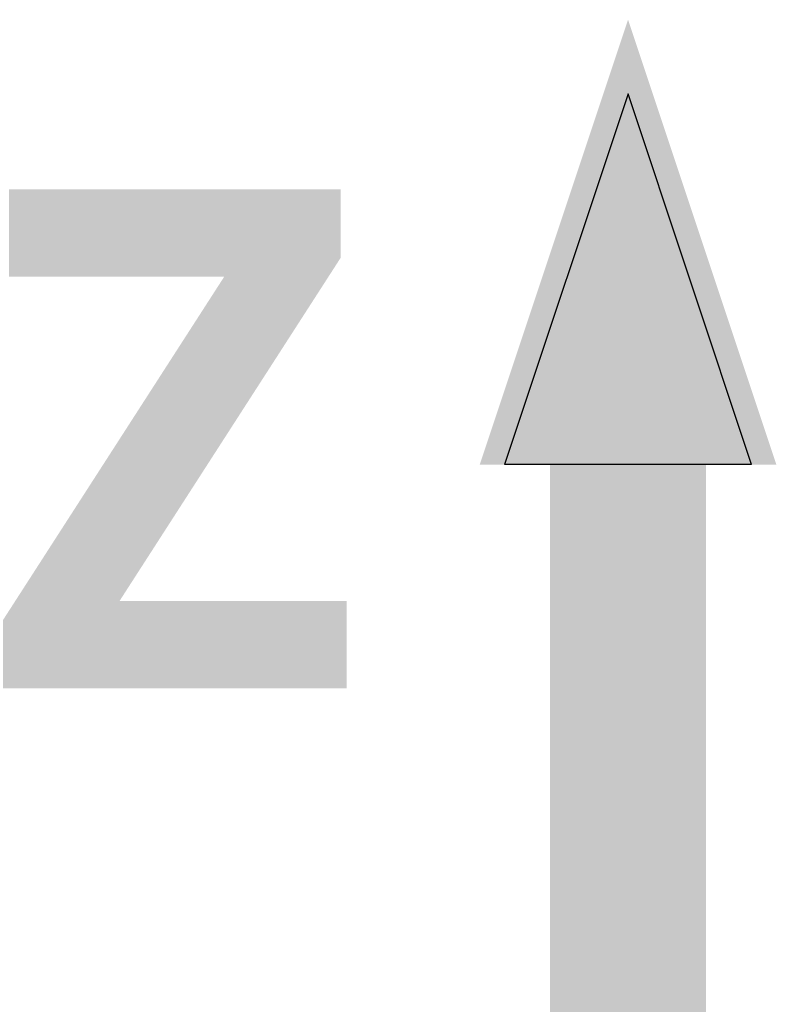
# Model space of a CAD drawing. Header units: millimetres. Extents: x 0 to 4378, y 0 to 2376.
# Tile 209 of 212: x 2574 to 2620, y 2044 to 2104. Entities that reach past the tile are written whole.
import ezdxf

# ---------------------------------------------------------------- set-up
doc = ezdxf.new("R2010")
doc.units = ezdxf.units.MM
doc.header["$LTSCALE"] = 0.2
doc.layers.add('12_Before Rev.Num.', color=5, linetype='Continuous')
doc.styles.add('Rainbow-5.0 Style', font='malgunsl.ttf')

# ---------------------------------------------------------------- blocks, each defined once
blk = doc.blocks.new('A$C2445ef60')
at = {"layer": '12_Before Rev.Num.'}
blk.add_hatch(color=256, dxfattribs=at).paths.add_polyline_path([(0, 94.38), (-9.124, 67.008), (9.124, 67.008)])
for p, q in [((0, 89.818), (-7.603, 67.008)), ((7.603, 67.008), (0, 89.818)), ((7.603, 67.008), (-7.603, 67.008))]:
    blk.add_line(p, q, dxfattribs=at)
at = {"layer": '12_Before Rev.Num.', "const_width": 9.6}
blk.add_lwpolyline([(0, 67.008), (0, 0)], dxfattribs=at)
at = {"layer": '12_Before Rev.Num.', "insert": (-39.527, 68.592), "char_height": 30.72, "attachment_point": 4, "style": 'Rainbow-5.0 Style'}
blk.add_mtext('{\\fMalgun Gothic Semilight|b1|i0|c129|p50;Z}', dxfattribs=at)

msp = doc.modelspace()

# ---------------------------------------------------------------- block references
msp.add_blockref('A$C2445ef60', (2611.36, 2010.013))

doc.saveas('drawing.dxf')
